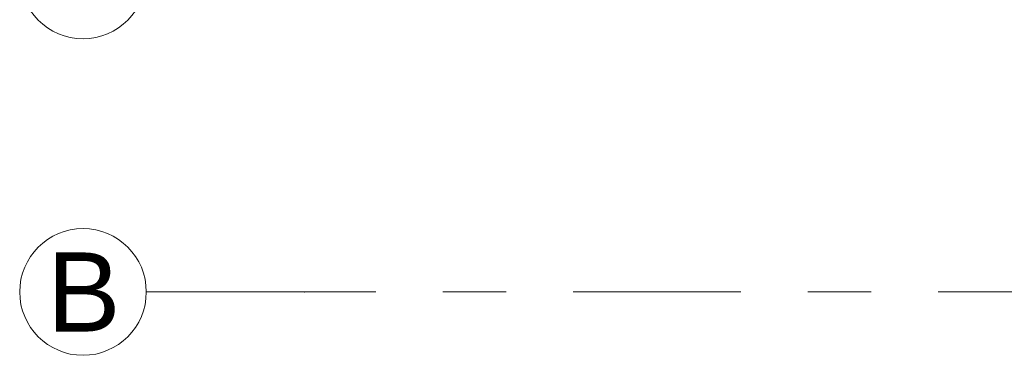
# Model space of a CAD drawing. Header units: metres. Extents: x -3.6 to 84.5, y -11 to 16.8.
# Tile 8 of 256: x -3.625 to -2.07, y 5.25 to 5.78. Entities that reach past the tile are written whole.
import ezdxf

# ---------------------------------------------------------------- set-up
doc = ezdxf.new("R2010")
doc.units = ezdxf.units.M
doc.header["$MEASUREMENT"] = 0
doc.linetypes.add('Strichlinie doppelt', pattern=[0.546806, 0.264583, -0.105833, 0.070556, -0.105833])
doc.layers.add('451 - Universal.Achsen Raster', color=7, linetype='Continuous')
doc.styles.add('ERSTELLTER_STIL_2', font='txt')

msp = doc.modelspace()

# ---------------------------------------------------------------- linework, layer by layer
at = {"layer": '451 - Universal.Achsen Raster', "color": 160, "linetype": 'Strichlinie doppelt', "lineweight": 9, "true_color": 0x3232ff}
for p, q in [((-3.175, 5.35), (-3.425, 5.35)), ((64.935, 5.35), (-3.175, 5.35))]:
    msp.add_line(p, q, dxfattribs=at)
at = {"layer": '451 - Universal.Achsen Raster', "color": 160, "linetype": 'Continuous', "lineweight": 9, "true_color": 0x3232ff}
for centre in [(-3.525, 5.85), (-3.525, 5.35)]:
    msp.add_circle(centre, 0.1, dxfattribs=at)
at = {"layer": '451 - Universal.Achsen Raster', "color": 160, "linetype": 'Strichlinie doppelt', "lineweight": 9, "true_color": 0x3232ff}
msp.add_point((-3.175, 5.35), dxfattribs=at)
msp.add_point((-3.175, 5.35), dxfattribs=at)

# ---------------------------------------------------------------- texts
at = {"layer": '451 - Universal.Achsen Raster', "color": 160, "lineweight": 9, "true_color": 0x3232ff, "insert": (-3.5821, 5.4125), "char_height": 0.125, "attachment_point": 1, "style": 'ERSTELLTER_STIL_2'}
msp.add_mtext('\\A1;{\\pql;\\pt0;\\fArial|b0|i0|c0|p38;B}', dxfattribs=at)

doc.saveas('drawing.dxf')
